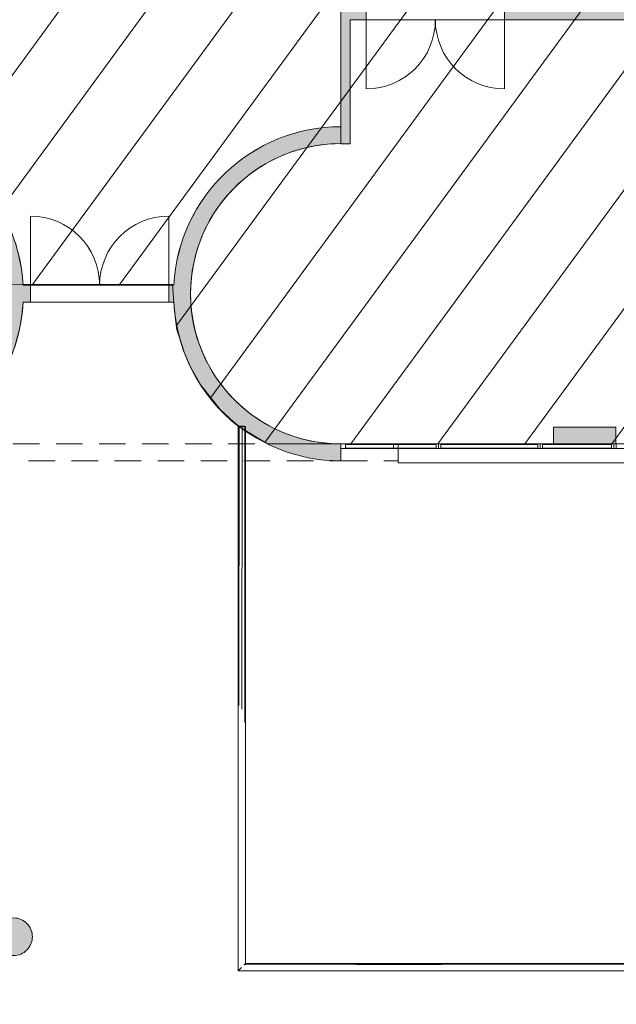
# Model space of a CAD drawing. Header units: millimetres. Extents: x -22000 to 226618, y -100134 to 72379.
# Tile 13 of 44: x 12240 to 18595, y -19970 to -9480. Entities that reach past the tile are written whole.
import ezdxf

# ---------------------------------------------------------------- set-up
doc = ezdxf.new("R2010")
doc.units = ezdxf.units.MM
doc.header["$MEASUREMENT"] = 0
doc.linetypes.add('Tirets', pattern=[458.610928, 282.222247, -176.388681])
doc.linetypes.add('Wipeout_Contour', pattern=[1000, 0, -1000])
for name, color, linetype in [('08-01 contour hachures', 7, 'Continuous'), ('A-AREA-____-OTLN.Modèle IFC', 7, 'Continuous'), ('A-FLOR-HRAL-OTLN.Modèle IFC', 7, 'Continuous'), ('A-GLAZ-CURT-OTLN.Modèle IFC', 7, 'Continuous'), ('A-GLAZ-CWMG-OTLN.Modèle IFC', 7, 'Continuous'), ('A-WALL-____-OTLN.Modèle IFC', 7, 'Continuous'), ('Portes ARCHICAD', 7, 'Continuous'), ('S-COLS-____-OTLN.Modèle IFC', 7, 'Continuous')]:
    doc.layers.add(name, color=color, linetype=linetype)

# ---------------------------------------------------------------- blocks, each defined once
blk = doc.blocks.new('Porte (Mur) 178[42]_1')
at = {"layer": 'Portes ARCHICAD', "color": 7, "linetype": 'Continuous', "lineweight": 5}
for p, q in [((15930, -9480), (15930, -10218)), ((17405, -9480), (17405, -10218))]:
    blk.add_line(p, q, dxfattribs=at)
for centre, start, end in [((15930, -9480), 270, 0), ((17405, -9480), 180, 270)]:
    blk.add_arc(centre, 738, start, end, dxfattribs=at)
blk = doc.blocks.new('Porte (Mur) 179[43]_1')
at = {"layer": 'Portes ARCHICAD', "color": 7, "linetype": 'Continuous', "lineweight": 5}
blk.add_line((27785, -9300), (27785, -10270), dxfattribs=at)
blk.add_arc((27785, -9300), 970, 180, 270, dxfattribs=at)
blk = doc.blocks.new('Mur_62_1', base_point=(30190, -9390))
at = {"layer": 'A-WALL-____-OTLN.Modèle IFC', "linetype": 'Continuous', "lineweight": 0, "true_color": 0xffffff}
for points in [[(15660, -9480), (15760, -9480), (15660, -9300)], [(15760, -9300), (15660, -9300), (15760, -9480)], [(15760, -9480), (15930, -9480), (15930, -9300), (15760, -9300)], [(26815, -9300), (17405, -9300), (17405, -9480), (26815, -9480)], [(30115, -9300), (27785, -9300), (27785, -9480), (30115, -9480)]]:
    blk.add_hatch(color=7, dxfattribs=at).paths.add_polyline_path(points)
at = {"layer": 'A-WALL-____-OTLN.Modèle IFC', "color": 7, "linetype": 'Continuous', "lineweight": 20}
for p, q in [((15930, -9300), (15930, -9480)), ((17405, -9300), (17405, -9480)), ((26815, -9300), (26815, -9480)), ((27785, -9300), (27785, -9480))]:
    blk.add_line(p, q, dxfattribs=at)
at = {"layer": 'A-WALL-____-OTLN.Modèle IFC', "color": 7, "linetype": 'Continuous', "lineweight": 20, "flags": 128}
for points in [[(15660, -9300), (15660, -9480)], [(15930, -9300), (15760, -9300)], [(26815, -9300), (17405, -9300)], [(30115, -9300), (27785, -9300)], [(15760, -9480), (15930, -9480)], [(17405, -9480), (25840, -9480)], [(25940, -9480), (26815, -9480)], [(27785, -9480), (30115, -9480)]]:
    blk.add_lwpolyline(points, dxfattribs=at)
at = {"layer": 'Portes ARCHICAD', "color": 7, "linetype": 'Continuous', "lineweight": 5}
for name in ['Porte (Mur) 179[43]_1', 'Porte (Mur) 178[42]_1']:
    blk.add_blockref(name, (0, 0), dxfattribs=at)
blk = doc.blocks.new('Mur_73_1', base_point=(15710, -10803))
at = {"layer": 'A-WALL-____-OTLN.Modèle IFC', "linetype": 'Continuous', "lineweight": 0, "true_color": 0xffffff}
blk.add_hatch(color=7, dxfattribs=at).paths.add_polyline_path([(15660, -9480), (15660, -10803), (15760, -10803), (15760, -9480)])
at = {"layer": 'A-WALL-____-OTLN.Modèle IFC', "color": 7, "linetype": 'Continuous', "lineweight": 20, "flags": 128}
for points in [[(15660, -9480), (15660, -10803)], [(15760, -10803), (15760, -9480)], [(15760, -10803), (15660, -10803)]]:
    blk.add_lwpolyline(points, dxfattribs=at)
blk = doc.blocks.new('Mur_92_1', base_point=(34490, -14090))
at = {"layer": 'A-WALL-____-OTLN.Modèle IFC', "color": 7, "linetype": 'Tirets', "lineweight": 9, "flags": 128}
for points in [[(35270, -14000), (15661, -14000)], [(15661, -14000), (15661, -14180)], [(15661, -14180), (34490, -14180)]]:
    blk.add_lwpolyline(points, dxfattribs=at)
blk = doc.blocks.new('Mur_95_1', base_point=(10500, -14090))
at = {"layer": 'A-WALL-____-OTLN.Modèle IFC', "color": 7, "linetype": 'Tirets', "lineweight": 9, "flags": 128}
for points in [[(15661, -14000), (10500, -14000)], [(10500, -14000), (10500, -14180)], [(15661, -14180), (15661, -14000)], [(10500, -14180), (15661, -14180)]]:
    blk.add_lwpolyline(points, dxfattribs=at)
blk = doc.blocks.new('Mur_101_1', base_point=(10887, -14045))
at = {"layer": 'A-WALL-____-OTLN.Modèle IFC', "linetype": 'Continuous', "lineweight": 0, "true_color": 0xffffff}
for points in [[(10500, -10623, 0.014066), (10400, -10626), (10400, -10806)], [(10500, -10623), (10400, -10806, -0.015652), (10500, -10803)], [(10500, -10803, -0.999981), (10500, -14000), (11059, -14090, 0.851761), (10500, -10623)], [(10500, -14000), (6600, -14000), (6600, -14090), (11059, -14090)]]:
    blk.add_hatch(color=7, dxfattribs=at).paths.add_polyline_path(points)
at = {"layer": 'A-WALL-____-OTLN.Modèle IFC', "color": 7, "linetype": 'Continuous', "lineweight": 20, "flags": 128}
blk.add_lwpolyline([(10400, -10806), (10400, -10626)], dxfattribs=at)
at = {"layer": 'A-WALL-____-OTLN.Modèle IFC', "color": 7, "linetype": 'Continuous', "lineweight": 20}
for radius, start, end in [(1778, 2.9482, 89.9981), (1598, 270.0001, 93.5847), (1778, 288.3058, 357.1466)]:
    blk.add_arc((10500, -12402), radius, start, end, dxfattribs=at)
blk = doc.blocks.new('Mur_105_1', base_point=(15660, -10710))
at = {"layer": 'A-WALL-____-OTLN.Modèle IFC', "linetype": 'Continuous', "lineweight": 0, "true_color": 0xffffff}
blk.add_hatch(color=7, dxfattribs=at).paths.add_polyline_path([(15660, -10620, 1.000019), (15660, -14180), (15660, -14000, -1.000019), (15660, -10800)])
at = {"layer": 'A-WALL-____-OTLN.Modèle IFC', "color": 7, "linetype": 'Continuous', "lineweight": 20, "flags": 128}
for points in [[(15660, -10800), (15660, -10620)], [(15660, -14180), (15660, -14000)]]:
    blk.add_lwpolyline(points, dxfattribs=at)
at = {"layer": 'A-WALL-____-OTLN.Modèle IFC', "color": 7, "linetype": 'Continuous', "lineweight": 20}
for radius, start, end in [(1780, 89.9979, 177.1048), (1600, 89.9979, 270), (1780, 182.9013, 270)]:
    blk.add_arc((15660, -12400), radius, start, end, dxfattribs=at)
blk = doc.blocks.new('Mur_110_1', base_point=(17925, -13910))
at = {"layer": 'A-WALL-____-OTLN.Modèle IFC', "linetype": 'Continuous', "lineweight": 0, "true_color": 0xffffff}
blk.add_hatch(color=7, dxfattribs=at).paths.add_polyline_path([(17925, -14000), (18590, -14000), (18590, -13820), (17925, -13820)])
at = {"layer": 'A-WALL-____-OTLN.Modèle IFC', "color": 7, "linetype": 'Continuous', "lineweight": 20, "flags": 128}
for points in [[(18590, -13820), (17925, -13820)], [(17925, -13820), (17925, -14000)], [(18590, -14000), (18590, -13820)], [(17925, -14000), (18590, -14000)]]:
    blk.add_lwpolyline(points, dxfattribs=at)
blk = doc.blocks.new('Porte (Mur) 200[64]_1')
at = {"layer": 'Portes ARCHICAD', "color": 7, "linetype": 'Continuous', "lineweight": 5}
for p, q in [((12354, -12310), (12354, -11573)), ((13829, -12310), (13829, -11573))]:
    blk.add_line(p, q, dxfattribs=at)
for centre, start, end in [((12354, -12310), 0, 90), ((13829, -12310), 90, 180)]:
    blk.add_arc(centre, 738, start, end, dxfattribs=at)
blk = doc.blocks.new('Mur_123_1', base_point=(13970, -12400))
at = {"layer": 'A-WALL-____-OTLN.Modèle IFC', "linetype": 'Continuous', "lineweight": 0, "true_color": 0xffffff}
for points in [[(12354, -12490), (12354, -12310), (12276, -12310), (12276, -12490)], [(13882, -12490), (13882, -12310), (13829, -12310), (13829, -12490)]]:
    blk.add_hatch(color=7, dxfattribs=at).paths.add_polyline_path(points)
at = {"layer": 'A-WALL-____-OTLN.Modèle IFC', "color": 7, "linetype": 'Continuous', "lineweight": 20}
for p, q in [((12354, -12310), (12354, -12490)), ((13829, -12310), (13829, -12490))]:
    blk.add_line(p, q, dxfattribs=at)
at = {"layer": 'A-WALL-____-OTLN.Modèle IFC', "color": 7, "linetype": 'Continuous', "lineweight": 20, "flags": 128}
for points in [[(12354, -12310), (12276, -12310)], [(13882, -12310), (13829, -12310)], [(12276, -12490), (12354, -12490)], [(13829, -12490), (13882, -12490)]]:
    blk.add_lwpolyline(points, dxfattribs=at)
at = {"layer": 'Portes ARCHICAD', "color": 7, "linetype": 'Continuous', "lineweight": 5}
blk.add_blockref('Porte (Mur) 200[64]_1', (0, 0), dxfattribs=at)
blk = doc.blocks.new('Mur_126_1', base_point=(16270, -14100))
at = {"color": 254, "linetype": 'Wipeout_Contour', "lineweight": 0, "ltscale": 116361.946771}
blk.add_wipeout([(16270, -14200), (33830.256086, -14200), (33830.256086, -14000), (16270, -14000)], dxfattribs=at).dxf.layer = 'A-WALL-____-OTLN.Modèle IFC'
at = {"layer": 'A-WALL-____-OTLN.Modèle IFC', "color": 7, "linetype": 'Continuous', "lineweight": 9, "flags": 128}
for points in [[(33830.256086, -14000), (16270, -14000)], [(16270, -14000), (16270, -14200)], [(16270, -14200), (33830.256086, -14200)]]:
    blk.add_lwpolyline(points, dxfattribs=at)
blk = doc.blocks.new('Poteau_2_1', base_point=(12175, -19250))
at = {"layer": 'S-COLS-____-OTLN.Modèle IFC', "linetype": 'Continuous', "lineweight": 0, "true_color": 0xffffff}
blk.add_hatch(color=7, dxfattribs=at).paths.add_polyline_path([(11975, -19250, 0.414214), (12175, -19450, 0.414214), (12375, -19250, 0.414214), (12175, -19050, 0.414214)])
at = {"layer": 'S-COLS-____-OTLN.Modèle IFC', "color": 7, "linetype": 'Continuous', "lineweight": 5, "flags": 128}
blk.add_lwpolyline([(11975, -19250, 0.414214), (12175, -19450, 0.414214), (12375, -19250, 0.414214), (12175, -19050, 0.414214)], format="xyb", close=True, dxfattribs=at)
blk = doc.blocks.new('Barrière 37[49]_1', base_point=(14564, -19616))
at = {"layer": 'A-FLOR-HRAL-OTLN.Modèle IFC', "color": 7, "linetype": 'Continuous', "lineweight": 18}
for p, q in [((14566, -13815), (14568, -13815)), ((14566, -16223), (14566, -13815)), ((14568, -13815), (14572, -13815)), ((14572, -13815), (14579, -13815)), ((14576, -16787), (14579, -13815)), ((14579, -13815), (14594, -13815)), ((14580, -13815), (14580, -13811)), ((14630, -13811), (14580, -13811)), ((14594, -13815), (14610, -13815)), ((14607, -16827), (14610, -13815)), ((14610, -13815), (14617, -13815)), ((14617, -13815), (14624, -13815)), ((14624, -13815), (14638, -13815)), ((14630, -13811), (14630, -13815)), ((14638, -13815), (14642, -13815)), ((14639, -16969), (14638, -13815)), ((14642, -13815), (14646, -13815)), ((14646, -13815), (14646, -16120)), ((14646, -16120), (14646, -17206)), ((14566, -17230), (14566, -16223)), ((14566, -19614), (14566, -17230)), ((14646, -17206), (14646, -19534)), ((26246, -18900), (26250, -18900)), ((26246, -18950), (26246, -18900)), ((26250, -18950), (26246, -18950)), ((26250, -18890), (26250, -18886)), ((26250, -18886), (26322, -18886)), ((26250, -18893), (26250, -18890)), ((26250, -18907), (26250, -18893)), ((26250, -18922), (26250, -18907)), ((26250, -18929), (26250, -18922)), ((26404, -18922), (26250, -18922)), ((26250, -18937), (26250, -18929)), ((26250, -18952), (26250, -18937)), ((26250, -18957), (26250, -18952)), ((26373, -18952), (26250, -18952)), ((26250, -18961), (26250, -18957)), ((26250, -18966), (26250, -18961)), ((26359, -18966), (26250, -18966)), ((26322, -18886), (26362, -18886)), ((26359, -18966), (26363, -18962)), ((26359, -19534), (26359, -18966)), ((26362, -18886), (26439, -18886)), ((26363, -18962), (26366, -18959)), ((26366, -18959), (26369, -18956)), ((26369, -18956), (26373, -18952)), ((26373, -19548), (26373, -18952)), ((26404, -18922), (26418, -18907)), ((26418, -18907), (26432, -18893)), ((26432, -18893), (26436, -18890)), ((26436, -18890), (26439, -18886)), ((26436, -18890), (26436, -18890)), ((26439, -18886), (26439, -19153)), ((26439, -19153), (26439, -19250)), ((26439, -19250), (26439, -19614)), ((14569, -19611), (14566, -19614)), ((19452, -19614), (14566, -19614)), ((14571, -19609), (14569, -19611)), ((14573, -19607), (14571, -19609)), ((14587, -19593), (14573, -19607)), ((14601, -19579), (14587, -19593)), ((14639, -19541), (14632, -19548)), ((20503, -19542), (14632, -19548)), ((14646, -19534), (14639, -19541)), ((14646, -19534), (19499, -19534)), ((21586, -19614), (19452, -19614)), ((19499, -19534), (21473, -19534)), ((20503, -19542), (26373, -19548)), ((21473, -19534), (26359, -19534)), ((26439, -19614), (21586, -19614)), ((26359, -19534), (26365, -19540)), ((26365, -19540), (26366, -19541)), ((26366, -19541), (26373, -19548)), ((26404, -19579), (26418, -19593)), ((26418, -19593), (26432, -19607)), ((26432, -19607), (26435, -19610)), ((26435, -19610), (26436, -19611)), ((26436, -19611), (26439, -19614))]:
    blk.add_line(p, q, dxfattribs=at)
blk = doc.blocks.new('IFC Extruded[69]_1', base_point=(15965, -14000))
at = {"layer": 'A-GLAZ-CURT-OTLN.Modèle IFC', "color": 7, "linetype": 'Continuous', "lineweight": 18}
for p, q in [((15710, -14005), (15710, -14045)), ((16220, -14005), (15710, -14005)), ((15710, -14045), (16220, -14045)), ((16220, -14045), (16220, -14005))]:
    blk.add_line(p, q, dxfattribs=at)
blk = doc.blocks.new('IFC Extruded[83]_1', base_point=(18178, -14000))
at = {"layer": 'A-GLAZ-CURT-OTLN.Modèle IFC', "color": 7, "linetype": 'Continuous', "lineweight": 18}
for p, q in [((17810, -14005), (17810, -14045)), ((18545, -14005), (17810, -14005)), ((17810, -14045), (18545, -14045)), ((18545, -14045), (18545, -14005))]:
    blk.add_line(p, q, dxfattribs=at)
blk = doc.blocks.new('IFC Extruded[84]_1', base_point=(17243, -14000))
at = {"layer": 'A-GLAZ-CURT-OTLN.Modèle IFC', "color": 7, "linetype": 'Continuous', "lineweight": 18}
for p, q in [((16725, -14005), (16725, -14045)), ((17760, -14005), (16725, -14005)), ((16725, -14045), (17760, -14045)), ((17760, -14045), (17760, -14005))]:
    blk.add_line(p, q, dxfattribs=at)
blk = doc.blocks.new('IFC Extruded[85]_1', base_point=(16193, -14000))
at = {"layer": 'A-GLAZ-CURT-OTLN.Modèle IFC', "color": 7, "linetype": 'Continuous', "lineweight": 18}
for p, q in [((15710, -14005), (15710, -14045)), ((16675, -14005), (15710, -14005)), ((15710, -14045), (16675, -14045)), ((16675, -14045), (16675, -14005))]:
    blk.add_line(p, q, dxfattribs=at)
blk = doc.blocks.new('IFC Extruded[86]_1', base_point=(15660, -14000))
at = {"layer": 'A-GLAZ-CWMG-OTLN.Modèle IFC', "color": 7, "linetype": 'Continuous', "lineweight": 18}
for p, q in [((15660, -14050), (15660, -14000)), ((15660, -14000), (15710, -14000)), ((15710, -14050), (15660, -14050)), ((15710, -14000), (15710, -14050))]:
    blk.add_line(p, q, dxfattribs=at)
blk = doc.blocks.new('IFC Extruded[87]_1', base_point=(15660, -14000))
at = {"layer": 'A-GLAZ-CWMG-OTLN.Modèle IFC', "color": 7, "linetype": 'Continuous', "lineweight": 18}
for p, q in [((15660, -14050), (15660, -14000)), ((15660, -14000), (15710, -14000)), ((15710, -14050), (15660, -14050)), ((15710, -14000), (15710, -14050))]:
    blk.add_line(p, q, dxfattribs=at)
blk = doc.blocks.new('IFC Extruded[88]_1', base_point=(16270, -14000))
at = {"layer": 'A-GLAZ-CWMG-OTLN.Modèle IFC', "color": 7, "linetype": 'Continuous', "lineweight": 18}
for p, q in [((16220, -14000), (16220, -14050)), ((16270, -14000), (16220, -14000)), ((16220, -14050), (16270, -14050)), ((16270, -14050), (16270, -14000))]:
    blk.add_line(p, q, dxfattribs=at)
blk = doc.blocks.new('IFC Extruded[100]_1', base_point=(18595, -14000))
at = {"layer": 'A-GLAZ-CWMG-OTLN.Modèle IFC', "color": 7, "linetype": 'Continuous', "lineweight": 18}
for p, q in [((18595, -14050), (18595, -14000)), ((19870, -14000), (18595, -14000)), ((19870, -14050), (18595, -14050)), ((19870, -14050), (19870, -14000))]:
    blk.add_line(p, q, dxfattribs=at)
blk = doc.blocks.new('IFC Extruded[101]_1', base_point=(17810, -14000))
at = {"layer": 'A-GLAZ-CWMG-OTLN.Modèle IFC', "color": 7, "linetype": 'Continuous', "lineweight": 18}
for p, q in [((17810, -14050), (17810, -14000)), ((18545, -14000), (17810, -14000)), ((18545, -14050), (17810, -14050)), ((18545, -14050), (18545, -14000))]:
    blk.add_line(p, q, dxfattribs=at)
blk = doc.blocks.new('IFC Extruded[102]_1', base_point=(16725, -14000))
at = {"layer": 'A-GLAZ-CWMG-OTLN.Modèle IFC', "color": 7, "linetype": 'Continuous', "lineweight": 18}
for p, q in [((16725, -14050), (16725, -14000)), ((17760, -14000), (16725, -14000)), ((17760, -14050), (16725, -14050)), ((17760, -14050), (17760, -14000))]:
    blk.add_line(p, q, dxfattribs=at)
blk = doc.blocks.new('IFC Extruded[103]_1', base_point=(15710, -14000))
at = {"layer": 'A-GLAZ-CWMG-OTLN.Modèle IFC', "color": 7, "linetype": 'Continuous', "lineweight": 18}
for p, q in [((15710, -14050), (15710, -14000)), ((16675, -14000), (15710, -14000)), ((16675, -14050), (15710, -14050)), ((16675, -14050), (16675, -14000))]:
    blk.add_line(p, q, dxfattribs=at)
blk = doc.blocks.new('IFC Extruded[105]_1', base_point=(16700, -14000))
at = {"layer": 'A-GLAZ-CWMG-OTLN.Modèle IFC', "color": 7, "linetype": 'Continuous', "lineweight": 18}
for p, q in [((16675, -14050), (16675, -14000)), ((16675, -14000), (16725, -14000)), ((16725, -14050), (16675, -14050)), ((16725, -14000), (16725, -14050))]:
    blk.add_line(p, q, dxfattribs=at)
blk = doc.blocks.new('IFC Extruded[106]_1', base_point=(16700, -14000))
at = {"layer": 'A-GLAZ-CWMG-OTLN.Modèle IFC', "color": 7, "linetype": 'Continuous', "lineweight": 18}
for p, q in [((16675, -14050), (16675, -14000)), ((16675, -14000), (16725, -14000)), ((16725, -14050), (16675, -14050)), ((16725, -14000), (16725, -14050))]:
    blk.add_line(p, q, dxfattribs=at)
blk = doc.blocks.new('IFC Extruded[107]_1', base_point=(17785, -14000))
at = {"layer": 'A-GLAZ-CWMG-OTLN.Modèle IFC', "color": 7, "linetype": 'Continuous', "lineweight": 18}
for p, q in [((17760, -14050), (17760, -14000)), ((17760, -14000), (17810, -14000)), ((17810, -14050), (17760, -14050)), ((17810, -14000), (17810, -14050))]:
    blk.add_line(p, q, dxfattribs=at)
blk = doc.blocks.new('IFC Extruded[108]_1', base_point=(17785, -14000))
at = {"layer": 'A-GLAZ-CWMG-OTLN.Modèle IFC', "color": 7, "linetype": 'Continuous', "lineweight": 18}
for p, q in [((17760, -14050), (17760, -14000)), ((17760, -14000), (17810, -14000)), ((17810, -14050), (17760, -14050)), ((17810, -14000), (17810, -14050))]:
    blk.add_line(p, q, dxfattribs=at)
blk = doc.blocks.new('IFC Extruded[109]_1', base_point=(18570, -14000))
at = {"layer": 'A-GLAZ-CWMG-OTLN.Modèle IFC', "color": 7, "linetype": 'Continuous', "lineweight": 18}
for p, q in [((18545, -14050), (18545, -14000)), ((18545, -14000), (18595, -14000)), ((18595, -14050), (18545, -14050)), ((18595, -14000), (18595, -14050))]:
    blk.add_line(p, q, dxfattribs=at)
blk = doc.blocks.new('IFC Extruded[110]_1', base_point=(18570, -14000))
at = {"layer": 'A-GLAZ-CWMG-OTLN.Modèle IFC', "color": 7, "linetype": 'Continuous', "lineweight": 18}
for p, q in [((18545, -14050), (18545, -14000)), ((18545, -14000), (18595, -14000)), ((18595, -14050), (18545, -14050)), ((18595, -14000), (18595, -14050))]:
    blk.add_line(p, q, dxfattribs=at)
blk = doc.blocks.new('IFC Extruded[150]_1', base_point=(18570, -14000))
at = {"layer": 'A-GLAZ-CWMG-OTLN.Modèle IFC', "color": 7, "linetype": 'Continuous', "lineweight": 18}
for p, q in [((18570, -14050), (18570, -14000)), ((19895, -14000), (18570, -14000)), ((19895, -14050), (18570, -14050)), ((19895, -14050), (19895, -14000))]:
    blk.add_line(p, q, dxfattribs=at)
blk = doc.blocks.new('IFC Extruded[151]_1', base_point=(17785, -14000))
at = {"layer": 'A-GLAZ-CWMG-OTLN.Modèle IFC', "color": 7, "linetype": 'Continuous', "lineweight": 18}
for p, q in [((17785, -14050), (17785, -14000)), ((18570, -14000), (17785, -14000)), ((18570, -14050), (17785, -14050)), ((18570, -14050), (18570, -14000))]:
    blk.add_line(p, q, dxfattribs=at)
blk = doc.blocks.new('IFC Extruded[152]_1', base_point=(16700, -14000))
at = {"layer": 'A-GLAZ-CWMG-OTLN.Modèle IFC', "color": 7, "linetype": 'Continuous', "lineweight": 18}
for p, q in [((16700, -14050), (16700, -14000)), ((17785, -14000), (16700, -14000)), ((17785, -14050), (16700, -14050)), ((17785, -14050), (17785, -14000))]:
    blk.add_line(p, q, dxfattribs=at)
blk = doc.blocks.new('IFC Extruded[153]_1', base_point=(15660, -14000))
at = {"layer": 'A-GLAZ-CWMG-OTLN.Modèle IFC', "color": 7, "linetype": 'Continuous', "lineweight": 18}
for p, q in [((15660, -14050), (15660, -14000)), ((16700, -14000), (15660, -14000)), ((16700, -14050), (15660, -14050)), ((16700, -14050), (16700, -14000))]:
    blk.add_line(p, q, dxfattribs=at)
blk = doc.blocks.new('Barrière 52[369]_1', base_point=(14564, -19616))
at = {"layer": 'A-FLOR-HRAL-OTLN.Modèle IFC', "color": 7, "linetype": 'Continuous', "lineweight": 18}
for p, q in [((14566, -13815), (14568, -13815)), ((14566, -16223), (14566, -13815)), ((14568, -13815), (14572, -13815)), ((14572, -13815), (14579, -13815)), ((14576, -16787), (14579, -13815)), ((14579, -13815), (14594, -13815)), ((14580, -13815), (14580, -13811)), ((14630, -13811), (14580, -13811)), ((14594, -13815), (14610, -13815)), ((14607, -16827), (14610, -13815)), ((14610, -13815), (14617, -13815)), ((14617, -13815), (14624, -13815)), ((14624, -13815), (14638, -13815)), ((14630, -13811), (14630, -13815)), ((14638, -13815), (14642, -13815)), ((14639, -16969), (14638, -13815)), ((14642, -13815), (14646, -13815)), ((14646, -13815), (14646, -16120)), ((14646, -16120), (14646, -17206)), ((14566, -17230), (14566, -16223)), ((14566, -19614), (14566, -17230)), ((14646, -17206), (14646, -19534)), ((19364, -17434), (20199, -17434)), ((19364, -17434), (19367, -17437)), ((19364, -18462), (19364, -17434)), ((19367, -17437), (19368, -17438)), ((19368, -17438), (19371, -17441)), ((19371, -17441), (19372, -17442)), ((19372, -17442), (19378, -17448)), ((19409, -17479), (19423, -17493)), ((19423, -17493), (19437, -17507)), ((19437, -17507), (19441, -17511)), ((19441, -17511), (19444, -17514)), ((19972, -17514), (19444, -17514)), ((19444, -17514), (19444, -18587)), ((19996, -17514), (19972, -17514)), ((20830, -17514), (19996, -17514)), ((20199, -17434), (20223, -17434)), ((20223, -17434), (20830, -17434)), ((20830, -17434), (20830, -17437)), ((20830, -17437), (20830, -17441)), ((20830, -17441), (20830, -17448)), ((20830, -17448), (20830, -17463)), ((20830, -17450), (20834, -17450)), ((20830, -17463), (20830, -17479)), ((20830, -17479), (20830, -17493)), ((20830, -17493), (20830, -17507)), ((20834, -17500), (20830, -17500)), ((20830, -17507), (20830, -17511)), ((20830, -17511), (20830, -17514)), ((20834, -17450), (20834, -17500)), ((19364, -19534), (19364, -18462)), ((19444, -18587), (19444, -19614)), ((14569, -19611), (14566, -19614)), ((16364, -19614), (14566, -19614)), ((14570, -19611), (14569, -19611)), ((14573, -19607), (14570, -19611)), ((14587, -19593), (14573, -19607)), ((14601, -19579), (14587, -19593)), ((14636, -19544), (14632, -19548)), ((14632, -19548), (17005, -19544)), ((14639, -19541), (14636, -19544)), ((14641, -19540), (14639, -19541)), ((14646, -19534), (14641, -19540)), ((14646, -19534), (17726, -19534)), ((17698, -19614), (16364, -19614)), ((17005, -19544), (19378, -19548)), ((19444, -19614), (17698, -19614)), ((17726, -19534), (17778, -19534)), ((17778, -19534), (19364, -19534)), ((19364, -19534), (19371, -19541)), ((19371, -19541), (19378, -19548)), ((19409, -19579), (19423, -19593)), ((19423, -19593), (19437, -19607)), ((19437, -19607), (19441, -19611)), ((19441, -19611), (19441, -19612)), ((19441, -19612), (19444, -19614))]:
    blk.add_line(p, q, dxfattribs=at)

msp = doc.modelspace()

# ---------------------------------------------------------------- linework, layer by layer
at = {"layer": 'A-AREA-____-OTLN.Modèle IFC', "color": 7, "linetype": 'Continuous', "lineweight": 0, "true_color": 0xfdf5ec, "flags": 128}
for points in [[(13840, -280), (12240, -280), (12240, -3750), (12240, -6900), (10500, -6900), (10500, -9390), (10500, -10623, -0.399212), (12276, -12310), (13882, -12310, -0.3995), (15660, -10620), (15660, -9390), (15660, -6900), (13840, -6900), (13840, -6350)], [(25840, -9480), (15760, -9480), (15760, -10803, 0.43268), (14060, -12400, 0.414197), (15660, -14000), (15660, -14000), (16270, -14000), (16270, -14000), (17925, -14000), (17925, -13820), (18590, -13820), (18590, -14000), (23790, -14000), (23790, -13820), (24590, -13820), (24590, -14000), (25840, -14000)], [(6474, -21204), (33900, -21200), (33896, -21666), (43904, -21666), (43900, -21200), (87611, -21200), (85929, -14180), (84275, -14180), (85600, -19614), (65601, -19614), (65601, -13663, -0.157957), (65065, -12490), (63313, -12490, -0.214878), (62629, -13811), (62629, -19614), (14566, -19614), (14566, -13811, -0.215084), (13882, -12490), (12276, -12490, -0.214969), (11594, -13810), (11583, -19614), (6474, -19614)]]:
    msp.add_lwpolyline(points, format="xyb", close=True, dxfattribs=at)

# ---------------------------------------------------------------- block references
at = {"layer": 'A-GLAZ-CWMG-OTLN.Modèle IFC', "color": 7, "linetype": 'Continuous', "lineweight": 18}
for name in ['IFC Extruded[86]_1', 'IFC Extruded[87]_1']:
    msp.add_blockref(name, (15660, -14000), dxfattribs=at)
at = {"layer": 'A-WALL-____-OTLN.Modèle IFC', "color": 7, "lineweight": 20}
for name, p in [('Mur_62_1', (30190, -9390)), ('Mur_73_1', (15710, -10803)), ('Mur_101_1', (10887, -14045)), ('Mur_105_1', (15660, -10710)), ('Mur_123_1', (13970, -12400)), ('Mur_110_1', (17925, -13910)), ('Mur_95_1', (10500, -14090)), ('Mur_92_1', (34490, -14090))]:
    msp.add_blockref(name, p, dxfattribs=at)
at = {"layer": 'S-COLS-____-OTLN.Modèle IFC', "color": 7, "lineweight": 5}
msp.add_blockref('Poteau_2_1', (12175, -19250), dxfattribs=at)

# ---------------------------------------------------------------- next in the draw order: block references
at = {"layer": 'A-WALL-____-OTLN.Modèle IFC', "color": 7, "lineweight": 20}
msp.add_blockref('Mur_126_1', (16270, -14100), dxfattribs=at)

# ---------------------------------------------------------------- next in the draw order: hatches: boundary and pattern name
at = {"layer": '08-01 contour hachures', "linetype": 'Continuous', "lineweight": 9}
h = msp.add_hatch(dxfattribs=at)
h.set_pattern_fill('Briques_terre_cuite__ext_56', style=0, pattern_type=2)
h.set_pattern_definition([(53.7682, (43061.8, -7110.4), (-463.491, 632.545), [])])
h.paths.add_polyline_path([(280, -280), (36100, -280), (36100, -9480), (41080, -9480), (41080, -280), (82598, -280), (85886, -14000), (66718, -14000), (66534, -13965), (66285, -13891), (66104, -13807), (65957, -13717), (65793, -13588), (65671, -13465), (65534, -13288), (65443, -13134), (65379, -12994), (65339, -12882), (65311, -12782), (65291, -12685), (65275, -12582), (65268, -12503), (65268, -12310), (63133, -12313), (63134, -12441), (63127, -12559), (63106, -12703), (63082, -12807), (63040, -12944), (62980, -13087), (62930, -13197), (62871, -13281), (62800, -13380), (62690, -13508), (62552, -13635), (62379, -13759), (62272, -13820), (62097, -13898), (61959, -13943), (61677, -14000), (14880, -14000), (14566, -13811), (14375, -13632), (14169, -13373), (14050, -13159), (13993, -13023), (13948, -12888), (13914, -12785), (13901, -12675), (13888, -12569), (13883, -12497), (13868, -12296), (12095, -12301), (12097, -12326), (12096, -12490), (12078, -12654), (11998, -12958), (11846, -13264), (11554, -13603), (11416, -13711), (11254, -13811), (10777, -13976), (280, -14000)])

# ---------------------------------------------------------------- next in the draw order: linework, layer by layer
at = {"layer": '08-01 contour hachures', "color": 7, "linetype": 'Continuous', "lineweight": 9, "flags": 128}
msp.add_lwpolyline([(61677, -14000), (14880, -14000), (14566, -13811), (14375, -13632), (14169, -13373), (14050, -13159), (13993, -13023), (13948, -12888), (13914, -12785), (13901, -12675), (13888, -12569), (13883, -12497), (13868, -12296), (12095, -12301)], dxfattribs=at)

# ---------------------------------------------------------------- next in the draw order: block references
at = {"layer": 'A-FLOR-HRAL-OTLN.Modèle IFC', "color": 7, "linetype": 'Continuous', "lineweight": 18}
for name in ['Barrière 37[49]_1', 'Barrière 52[369]_1']:
    msp.add_blockref(name, (14564, -19616), dxfattribs=at)
at = {"layer": 'A-GLAZ-CURT-OTLN.Modèle IFC', "color": 7, "linetype": 'Continuous', "lineweight": 18}
for name, p in [('IFC Extruded[69]_1', (15965, -14000)), ('IFC Extruded[85]_1', (16193, -14000)), ('IFC Extruded[84]_1', (17243, -14000)), ('IFC Extruded[83]_1', (18178, -14000))]:
    msp.add_blockref(name, p, dxfattribs=at)
at = {"layer": 'A-GLAZ-CWMG-OTLN.Modèle IFC', "color": 7, "linetype": 'Continuous', "lineweight": 18}
for name, p in [('IFC Extruded[153]_1', (15660, -14000)), ('IFC Extruded[103]_1', (15710, -14000)), ('IFC Extruded[88]_1', (16270, -14000)), ('IFC Extruded[105]_1', (16700, -14000)), ('IFC Extruded[106]_1', (16700, -14000)), ('IFC Extruded[152]_1', (16700, -14000)), ('IFC Extruded[102]_1', (16725, -14000)), ('IFC Extruded[107]_1', (17785, -14000)), ('IFC Extruded[108]_1', (17785, -14000)), ('IFC Extruded[151]_1', (17785, -14000)), ('IFC Extruded[101]_1', (17810, -14000)), ('IFC Extruded[109]_1', (18570, -14000)), ('IFC Extruded[110]_1', (18570, -14000)), ('IFC Extruded[150]_1', (18570, -14000)), ('IFC Extruded[100]_1', (18595, -14000))]:
    msp.add_blockref(name, p, dxfattribs=at)

doc.saveas('drawing.dxf')
